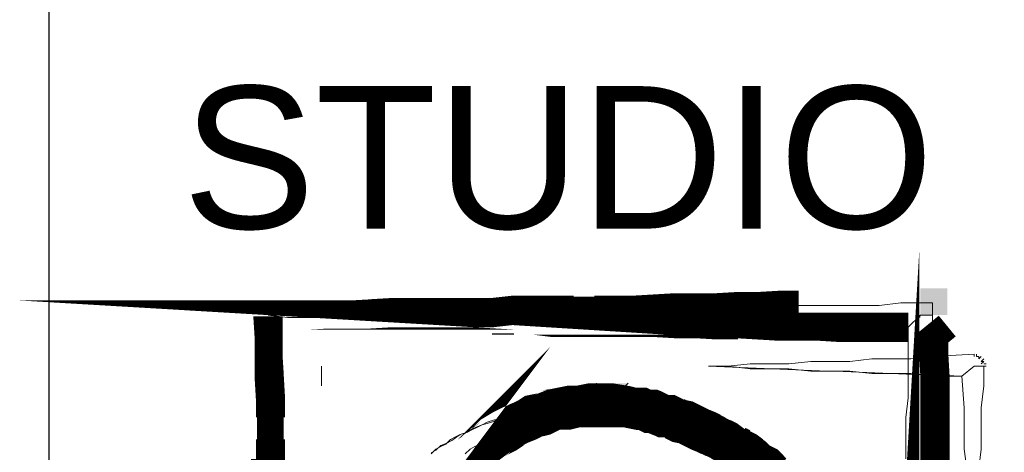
# Model space of a CAD drawing. Header units: millimetres. Extents: x -9409 to 0, y -5353 to 3057.
# Tile 84 of 256: x -4511 to -4338, y -4862 to -4786. Entities that reach past the tile are written whole.
import ezdxf

# ---------------------------------------------------------------- set-up
doc = ezdxf.new("R2010")
doc.units = ezdxf.units.MM
doc.layers.add('PDF_A-TABELKA', color=7, linetype='Continuous')
doc.layers.add('PDF_Text', color=7, linetype='Continuous')
doc.layers.add('SQ_TAB TEKST', color=8, linetype='Continuous', lineweight=0)
doc.styles.add('PDF ComicSansMS', font='arial.ttf')

# ---------------------------------------------------------------- blocks, each defined once
blk = doc.blocks.new('tabelka')
at = {"layer": 'PDF_A-TABELKA', "lineweight": 25}
for points in [[(26628.50208058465, -28113.82220847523), (26628.50208058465, -27397.28164136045), (25541.97586470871, -27397.28164136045), (25541.97586470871, -28113.82220847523)], [(25541.97586470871, -27397.28164136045), (25541.97586470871, -28019.86922507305)], [(25636.6046681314, -27665.39658439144), (25636.6046681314, -27665.39658439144)]]:
    blk.add_lwpolyline(points, dxfattribs=at)
at = {"layer": 'PDF_A-TABELKA', "lineweight": 0}
for points, format in [([(25580.33889312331, -27648.98573334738, 5.115070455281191, 5.115070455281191, 0), (25580.33889312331, -27652.60890825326, 4.688814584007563, 4.688814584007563, 0), (25580.55202105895, -27656.0189552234, 5.115070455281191, 5.115070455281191, 0), (25580.55202105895, -27659.64213012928, 5.115070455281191, 5.115070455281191, 0), (25580.76514899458, -27663.26530503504, 5.115070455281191, 5.115070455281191, 0), (25580.76514899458, -27666.67535200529, 4.688814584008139, 4.688814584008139, 0), (25580.76514899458, -27670.5116548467, 5.115070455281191, 5.115070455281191, 0), (25580.76514899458, -27673.92170181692, 5.115070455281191, 5.115070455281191, 0), (25580.97827693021, -27677.54487672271, 5.115070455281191, 5.115070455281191, 0)], "xyseb"), ([(25691.80480346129, -27684.57809859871, 5.115070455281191, 5.115070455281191, 0), (25691.80480346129, -27681.16805162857, 0, 0, 0), (25692.01793139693, -27677.54487672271, 0, 0, 0), (25692.01793139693, -27673.92170181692, 0, 0, 0), (25692.01793139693, -27670.5116548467, 0, 0, 0), (25692.01793139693, -27666.67535200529, 0, 0, 0), (25692.23105933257, -27663.26530503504, 0, 0, 0), (25692.23105933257, -27659.64213012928, 0, 0, 0), (25692.4441872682, -27656.0189552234, 0, 0, 0), (25692.4441872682, -27650.90388476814, 5.115070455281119, 5.115070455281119, 0), (25687.32911681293, -27650.90388476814, 5.115070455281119, 5.115070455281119, 0), (25683.91906984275, -27650.90388476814, 5.115070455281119, 5.115070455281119, 0), (25680.29589493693, -27650.90388476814, 5.115070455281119, 5.115070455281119, 0), (25676.67272003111, -27650.90388476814, 4.688814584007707, 4.688814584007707, 0), (25673.26267306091, -27650.69075683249, 5.115070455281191, 5.115070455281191, 0), (25669.6394981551, -27650.69075683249, 5.115070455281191, 5.115070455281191, 0), (25666.01632324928, -27650.47762889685, 4.688814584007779, 4.688814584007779, 0), (25662.60627627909, -27650.47762889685, 5.115070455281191, 5.115070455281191, 0), (25658.98310137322, -27650.47762889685, 5.115070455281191, 5.115070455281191, 0), (25655.3599264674, -27650.2645009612, 5.115070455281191, 5.115070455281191, 0), (25651.73675156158, -27650.2645009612, 5.115070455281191, 5.115070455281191, 0), (25648.1135766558, -27650.05137302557, 5.115070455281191, 5.115070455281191, 0), (25644.70352968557, -27650.05137302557, 5.075571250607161, 5.075571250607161, 0), (25641.29348271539, -27650.05137302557, 5.115070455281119, 5.115070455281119, 0), (25637.45717987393, -27650.05137302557, 5.115070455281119, 5.115070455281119, 0), (25633.8340049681, -27650.05137302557, 5.115070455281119, 5.115070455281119, 0), (25630.21083006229, -27650.05137302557, 5.115070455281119, 5.115070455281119, 0), (25626.80078309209, -27649.62511715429, 5.115070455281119, 5.115070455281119, 0), (25623.39073612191, -27649.62511715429, 4.688814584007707, 4.688814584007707, 0), (25619.55443328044, -27649.62511715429, 5.115070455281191, 5.115070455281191, 0), (25616.14438631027, -27649.62511715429, 5.115070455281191, 5.115070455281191, 0), (25612.30808346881, -27649.62511715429, 5.115070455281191, 5.115070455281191, 0), (25608.89803649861, -27649.62511715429, 0, 0, 0), (25605.48798952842, -27649.41198921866, 0, 0, 0), (25601.86481462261, -27649.41198921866, 0, 0, 0), (25598.24163971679, -27649.19886128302, 0, 0, 0), (25594.8315927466, -27649.19886128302, 0, 0, 0), (25590.99528990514, -27649.19886128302, 0, 0, 0), (25587.58524293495, -27649.19886128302, 0, 0, 0), (25583.96206802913, -27648.98573334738, 0, 0, 0), (25580.33889312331, -27648.77260541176, 5.115070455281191, 5.115070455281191, 0), (25583.96206802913, -27648.77260541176, 5.115070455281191, 5.115070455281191, 0), (25587.58524293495, -27648.77260541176, 5.115070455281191, 5.115070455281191, 0), (25590.99528990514, -27648.77260541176, 4.688814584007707, 4.688814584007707, 0), (25594.8315927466, -27648.55947747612, 5.115070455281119, 5.115070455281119, 0), (25598.24163971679, -27648.55947747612, 5.115070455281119, 5.115070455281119, 0), (25601.86481462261, -27648.34634954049, 5.115070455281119, 5.115070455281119, 0), (25605.48798952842, -27648.34634954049, 5.115070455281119, 5.115070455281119, 0), (25608.89803649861, -27648.34634954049, 5.115070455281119, 5.115070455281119, 0), (25612.30808346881, -27648.34634954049, 5.083785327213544, 5.083785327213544, 0), (25616.14438631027, -27648.34634954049, 5.115070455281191, 5.115070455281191, 0), (25619.55443328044, -27648.34634954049, 5.115070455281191, 5.115070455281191, 0), (25623.39073612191, -27647.92009366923, 5.115070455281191, 5.115070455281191, 0), (25626.80078309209, -27647.92009366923, 5.115070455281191, 5.115070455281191, 0), (25630.21083006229, -27647.92009366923, 5.115070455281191, 5.115070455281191, 0), (25633.8340049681, -27647.92009366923, 4.688814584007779, 4.688814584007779, 0), (25637.45717987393, -27647.92009366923, 5.115070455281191, 5.115070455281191, 0), (25641.29348271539, -27647.92009366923, 5.115070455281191, 5.115070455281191, 0), (25644.70352968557, -27647.70696573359, 4.688814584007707, 4.688814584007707, 0), (25648.1135766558, -27647.70696573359, 5.115070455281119, 5.115070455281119, 0), (25651.73675156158, -27647.49383779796, 5.115070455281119, 5.115070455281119, 0), (25655.3599264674, -27647.49383779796, 5.115070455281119, 5.115070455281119, 0), (25658.98310137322, -27647.49383779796, 5.115070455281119, 5.115070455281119, 0), (25662.60627627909, -27647.28070986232, 5.115070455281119, 5.115070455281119, 0), (25666.01632324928, -27647.28070986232, 5.083785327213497, 5.083785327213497, 0), (25669.6394981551, -27647.06758192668, 5.115070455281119, 5.115070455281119, 0), (25673.26267306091, -27647.06758192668, 0, 0, 0), (25676.67272003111, -27647.06758192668, 0, 0, 0), (25680.29589493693, -27647.06758192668, 0, 0, 0), (25683.91906984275, -27647.06758192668, 0, 0, 0), (25687.32911681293, -27647.06758192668, 0, 0, 0), (25691.16541965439, -27646.64132605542, 0, 0, 0), (25694.57546662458, -27646.64132605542, 0, 0, 0)], "xyseb"), ([(25579.912637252, -27677.54487672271, 5.115070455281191, 5.115070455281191, 0), (25579.912637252, -27673.92170181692, 0, 0, 0), (25579.912637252, -27670.5116548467, 0, 0, 0), (25579.912637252, -27666.67535200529, 0, 0, 0), (25579.912637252, -27663.26530503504, 0, 0, 0), (25580.33889312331, -27659.64213012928, 0, 0, 0), (25580.33889312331, -27656.0189552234, 0, 0, 0), (25580.33889312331, -27652.60890825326, 0, 0, 0), (25580.33889312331, -27649.19886128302, 0, 0, 0)], "xyseb"), ([(25699.26428120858, -27650.69075683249, 4.688814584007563, 4.688814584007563, 0), (25696.91987391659, -27652.60890825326, 5.115070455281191, 5.115070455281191, 0), (25696.91987391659, -27656.0189552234, 5.115070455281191, 5.115070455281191, 0), (25697.13300185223, -27659.64213012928, 5.115070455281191, 5.115070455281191, 0), (25697.13300185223, -27663.26530503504, 5.115070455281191, 5.115070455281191, 0), (25697.13300185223, -27666.67535200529, 5.115070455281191, 5.115070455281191, 0), (25697.13300185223, -27670.5116548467, 5.115070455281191, 5.115070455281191, 0), (25697.13300185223, -27673.92170181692, 5.115070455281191, 5.115070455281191, 0), (25697.13300185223, -27677.54487672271, 5.115070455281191, 5.115070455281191, 0)], "xyseb"), ([(25637.88343574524, -27664.54407264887, 7.672605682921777, 7.672605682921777, 0), (25636.81779606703, -27664.54407264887, 7.672605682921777, 7.672605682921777, 0), (25635.75215638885, -27664.54407264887, 7.246349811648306, 7.246349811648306, 0), (25634.68651671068, -27664.75720058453, 7.246349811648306, 7.246349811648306, 0), (25633.62087703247, -27664.75720058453, 7.434469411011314, 7.434469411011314, 0), (25632.5552373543, -27664.97032852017, 7.815724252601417, 7.815724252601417, 0), (25631.70272561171, -27665.1834564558, 7.243841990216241, 7.243841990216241, 0), (25630.63708593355, -27665.1834564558, 7.243841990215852, 7.243841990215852, 0), (25629.57144625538, -27665.60971232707, 7.43446941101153, 7.43446941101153, 0), (25628.71893451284, -27666.03596819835, 7.53521042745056, 7.53521042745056, 0), (25627.86642277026, -27666.24909613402, 7.53521042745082, 7.53521042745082, 0), (25626.80078309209, -27666.46222406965, 7.535210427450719, 7.535210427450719, 0), (25626.1613992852, -27666.88847994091, 7.535210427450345, 7.535210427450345, 0), (25625.30888754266, -27667.31473581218, 7.434469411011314, 7.434469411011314, 0), (25624.24324786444, -27667.74099168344, 7.434469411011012, 7.434469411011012, 0), (25623.39073612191, -27668.16724755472, 7.535210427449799, 7.535210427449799, 0), (25622.53822437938, -27668.59350342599, 7.815724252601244, 7.815724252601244, 0), (25621.89884057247, -27669.01975929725, 7.815724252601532, 7.815724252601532, 0), (25621.04632882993, -27669.44601516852, 7.625096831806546, 7.625096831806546, 0), (25619.98068915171, -27670.08539897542, 7.625096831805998, 7.625096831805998, 0), (25619.34130534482, -27670.72478278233, 7.243841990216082, 7.243841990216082, 0), (25618.48879360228, -27671.36416658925, 7.43446941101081, 7.43446941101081, 0), (25617.84940979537, -27671.79042246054, 7.246349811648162, 7.246349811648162, 0), (25617.21002598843, -27672.42980626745, 7.43446941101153, 7.43446941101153, 0), (25616.57064218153, -27672.85606213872, 7.246349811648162, 7.246349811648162, 0), (25615.71813043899, -27673.7085738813, 7.672605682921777, 7.672605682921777, 0), (25615.07874663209, -27674.13482975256, 7.246349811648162, 7.246349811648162, 0), (25614.43936282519, -27674.77421355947, 0, 0, 0), (25613.79997901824, -27675.626725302, 0, 0, 0), (25613.16059521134, -27676.26610910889, 0, 0, 0), (25612.52121140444, -27676.90549291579, 0, 0, 0)], "xyseb"), ([(25702.67432817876, -27675.626725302), (25702.24807230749, -27672.21667833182), (25702.24807230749, -27668.38037549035), (25702.24807230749, -27664.97032852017), (25701.82181643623, -27659.42900219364, -0.001479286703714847), (25657.49120582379, -27657.72397870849), (25660.90125279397, -27657.72397870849), (25664.73755563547, -27657.29772283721), (25668.14760260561, -27657.29772283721), (25671.55764957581, -27657.29772283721), (25675.3939524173, -27656.87146696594), (25678.80399938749, -27656.87146696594), (25682.21404635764, -27656.87146696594), (25686.05034919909, -27656.44521109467), (25689.46039616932, -27656.44521109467), (25692.87044313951, -27656.44521109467), (25696.70674598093, -27656.0189552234), (25703.95309579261, -27655.59269935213), (25703.95309579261, -27656.0189552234), (25703.95309579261, -27655.59269935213), (25703.95309579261, -27656.0189552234), (25703.95309579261, -27655.59269935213), (25696.70674598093, -27656.0189552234), (25692.87044313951, -27656.44521109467), (25689.46039616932, -27656.44521109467), (25686.05034919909, -27656.44521109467), (25682.21404635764, -27656.87146696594), (25678.80399938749, -27656.87146696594), (25675.3939524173, -27656.87146696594), (25671.55764957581, -27657.29772283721), (25668.14760260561, -27657.29772283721), (25664.73755563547, -27657.29772283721), (25660.90125279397, -27657.72397870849), (25657.49120582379, -27657.72397870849), (25660.90125279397, -27657.72397870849), (25664.73755563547, -27658.15023457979), (25668.14760260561, -27658.15023457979), (25671.55764957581, -27658.15023457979), (25675.3939524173, -27658.57649045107), (25678.80399938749, -27658.57649045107), (25682.21404635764, -27658.57649045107), (25686.05034919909, -27659.00274632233), (25689.46039616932, -27659.00274632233), (25692.87044313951, -27659.00274632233), (25696.70674598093, -27659.42900219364), (25701.82181643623, -27659.42900219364), (25703.95309579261, -27657.72397870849), (25705.65811927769, -27657.72397870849), (25706.08437514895, -27657.72397870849), (25705.65811927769, -27657.72397870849), (25705.65811927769, -27661.13402567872), (25705.23186340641, -27664.97032852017), (25705.23186340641, -27668.38037549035), (25705.23186340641, -27672.21667833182), (25704.80560753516, -27675.626725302)], "xyb"), ([(25637.67030780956, -27664.54407264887, 7.672605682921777, 7.672605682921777, 0), (25638.73594748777, -27664.54407264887, 7.672605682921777, 7.672605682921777, 0), (25639.80158716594, -27664.54407264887, 7.672605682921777, 7.672605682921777, 0), (25640.86722684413, -27664.54407264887, 7.672605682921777, 7.672605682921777, 0), (25641.71973858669, -27664.54407264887, 7.246349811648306, 7.246349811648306, 0), (25642.99850620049, -27664.75720058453, 7.243841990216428, 7.243841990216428, 0), (25643.85101794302, -27664.97032852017, 7.246349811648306, 7.246349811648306, 0), (25644.9166576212, -27665.1834564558, 7.434469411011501, 7.434469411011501, 0), (25645.98229729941, -27665.1834564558, 7.246349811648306, 7.246349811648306, 0), (25646.83480904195, -27665.60971232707, 7.625096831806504, 7.625096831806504, 0), (25647.68732078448, -27665.60971232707, 7.625096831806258, 7.625096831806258, 0), (25648.7529604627, -27666.03596819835, 7.434469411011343, 7.434469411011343, 0), (25649.60547220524, -27666.46222406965, 7.434469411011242, 7.434469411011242, 0), (25650.67111188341, -27666.46222406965, 7.434469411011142, 7.434469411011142, 0), (25651.52362362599, -27666.88847994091, 7.625096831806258, 7.625096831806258, 0), (25652.37613536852, -27667.31473581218, 7.625096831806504, 7.625096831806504, 0), (25653.4417750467, -27667.52786374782, 7.625096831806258, 7.625096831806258, 0), (25654.29428678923, -27667.95411961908, 7.625096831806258, 7.625096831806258, 0), (25655.14679853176, -27668.38037549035, 7.625096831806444, 7.625096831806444, 0), (25655.99931027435, -27668.80663136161, 7.625096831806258, 7.625096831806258, 0), (25657.06494995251, -27669.23288723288, 7.625096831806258, 7.625096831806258, 0), (25657.91746169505, -27669.65914310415, 7.535210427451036, 7.535210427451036, 0), (25658.76997343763, -27670.08539897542, 7.434469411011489, 7.434469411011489, 0), (25659.62248518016, -27670.5116548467, 7.535210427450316, 7.535210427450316, 0), (25660.47499692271, -27670.93791071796, 7.5352104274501, 7.5352104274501, 0), (25661.32750866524, -27671.5772945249, 7.243841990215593, 7.243841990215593, 0), (25662.18002040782, -27672.00355039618, 7.836618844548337, 7.836618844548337, 0), (25663.03253215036, -27672.42980626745, 7.535210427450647, 7.535210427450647, 0), (25663.8850438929, -27672.85606213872, 7.53521042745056, 7.53521042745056, 0), (25664.73755563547, -27673.49544594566, 7.434469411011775, 7.434469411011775, 0), (25665.59006737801, -27674.13482975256, 7.243841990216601, 7.243841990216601, 0), (25666.22945118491, -27674.77421355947, 7.4344694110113, 7.4344694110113, 0), (25667.08196292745, -27675.20046943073, 7.625096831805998, 7.625096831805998, 0), (25667.93447466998, -27676.05298117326, 7.548460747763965, 7.548460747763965, 0), (25668.57385847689, -27676.69236498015, 7.434469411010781, 7.434469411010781, 0), (25669.42637021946, -27677.11862085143, 7.246349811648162, 7.246349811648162, 0)], "xyseb"), ([(25666.44257912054, -27678.61051640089, 7.672605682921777, 7.672605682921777, 0), (25666.01632324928, -27677.97113259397, 0, 0, 0), (25665.1638115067, -27677.11862085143, 0, 0, 0), (25664.73755563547, -27676.47923704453, 0, 0, 0), (25664.09817182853, -27675.626725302, 0, 0, 0), (25663.24566008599, -27674.98734149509, 0, 0, 0), (25662.81940421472, -27674.34795768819, 0, 0, 0), (25662.18002040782, -27673.7085738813, 0, 0, 0), (25661.32750866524, -27672.85606213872, 0, 0, 0), (25660.68812485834, -27672.42980626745, 0, 0, 0), (25659.8356131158, -27671.79042246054, 0, 0, 0), (25659.19622930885, -27671.15103865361, 0, 0, 0), (25658.34371756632, -27670.5116548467, 0, 0, 0), (25657.49120582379, -27670.08539897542, 0, 0, 0), (25656.85182201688, -27669.44601516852, 0, 0, 0), (25655.99931027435, -27669.01975929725, 0, 0, 0), (25655.14679853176, -27668.59350342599, 0, 0, 0), (25654.08115885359, -27667.95411961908, 0, 0, 0), (25653.4417750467, -27667.52786374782, 0, 0, 0), (25652.58926330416, -27667.31473581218, 0, 0, 0), (25651.52362362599, -27666.88847994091, 0, 0, 0), (25650.67111188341, -27666.46222406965, 0, 0, 0), (25649.60547220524, -27666.24909613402, 0, 0, 0), (25648.7529604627, -27666.03596819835, 0, 0, 0), (25647.68732078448, -27665.60971232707, 0, 0, 0), (25646.83480904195, -27665.60971232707, 0, 0, 0), (25645.98229729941, -27665.1834564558, 0, 0, 0), (25644.9166576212, -27665.1834564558, 0, 0, 0), (25643.85101794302, -27664.97032852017, 0, 0, 0), (25642.99850620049, -27664.75720058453, 0, 0, 0), (25641.71973858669, -27664.54407264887, 0, 0, 0), (25640.86722684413, -27664.54407264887, 0, 0, 0)], "xyseb")]:
    blk.add_lwpolyline(points, format=format, dxfattribs=at)
for points in [[(25580.33889312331, -27648.77260541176), (25583.7489400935, -27648.77260541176), (25587.58524293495, -27648.77260541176), (25590.99528990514, -27648.77260541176), (25594.8315927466, -27648.77260541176), (25598.24163971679, -27648.77260541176), (25601.65168668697, -27648.34634954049), (25605.48798952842, -27648.34634954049), (25608.89803649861, -27648.34634954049), (25612.30808346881, -27648.34634954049), (25616.14438631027, -27648.34634954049), (25619.55443328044, -27648.34634954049), (25623.39073612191, -27647.92009366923), (25626.80078309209, -27647.92009366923), (25630.21083006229, -27647.92009366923), (25634.04713290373, -27647.92009366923), (25637.45717987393, -27647.92009366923), (25641.29348271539, -27647.92009366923), (25644.70352968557, -27647.49383779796), (25648.1135766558, -27647.49383779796), (25651.94987949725, -27647.49383779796), (25655.3599264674, -27647.49383779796), (25658.76997343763, -27647.49383779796), (25662.60627627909, -27647.49383779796), (25666.01632324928, -27647.49383779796), (25669.85262609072, -27647.06758192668), (25673.26267306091, -27647.06758192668), (25676.67272003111, -27647.06758192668), (25680.50902287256, -27647.06758192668), (25683.91906984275, -27647.06758192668), (25687.32911681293, -27647.06758192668), (25691.16541965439, -27646.64132605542), (25694.57546662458, -27646.64132605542), (25696.70674598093, -27646.64132605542), (25696.70674598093, -27648.77260541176), (25694.57546662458, -27648.77260541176), (25692.4441872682, -27650.90388476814), (25687.32911681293, -27650.90388476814), (25683.91906984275, -27650.90388476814), (25680.50902287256, -27650.90388476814), (25676.67272003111, -27650.90388476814), (25673.26267306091, -27650.47762889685), (25669.85262609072, -27650.47762889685), (25666.01632324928, -27650.47762889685), (25662.60627627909, -27650.47762889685), (25658.76997343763, -27650.47762889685), (25655.3599264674, -27650.47762889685), (25651.94987949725, -27650.47762889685), (25648.1135766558, -27650.05137302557), (25644.70352968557, -27650.05137302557), (25641.29348271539, -27650.05137302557), (25637.45717987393, -27650.05137302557), (25634.04713290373, -27650.05137302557), (25630.21083006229, -27650.05137302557), (25626.80078309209, -27649.62511715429), (25623.39073612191, -27649.62511715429), (25619.55443328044, -27649.62511715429), (25616.14438631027, -27649.62511715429), (25612.30808346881, -27649.62511715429), (25608.89803649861, -27649.62511715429), (25605.48798952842, -27649.19886128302), (25601.65168668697, -27649.19886128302), (25598.24163971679, -27649.19886128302), (25594.8315927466, -27649.19886128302), (25590.99528990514, -27649.19886128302), (25587.58524293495, -27649.19886128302), (25583.7489400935, -27649.19886128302)], [(25704.80560753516, -27656.44521109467), (25705.23186340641, -27656.0189552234), (25704.80560753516, -27656.44521109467), (25704.80560753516, -27656.0189552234), (25704.37935166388, -27656.0189552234), (25704.37935166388, -27655.59269935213), (25704.37935166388, -27656.0189552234), (25704.37935166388, -27655.59269935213), (25704.37935166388, -27656.0189552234), (25704.80560753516, -27656.0189552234), (25704.80560753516, -27656.44521109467), (25705.23186340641, -27656.0189552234)], [(25705.23186340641, -27657.29772283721), (25705.65811927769, -27656.87146696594), (25705.23186340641, -27656.87146696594), (25705.65811927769, -27656.44521109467), (25705.23186340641, -27656.87146696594), (25705.65811927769, -27656.44521109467), (25705.23186340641, -27656.87146696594), (25705.65811927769, -27656.87146696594)], [(25706.08437514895, -27657.29772283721), (25705.65811927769, -27657.29772283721)]]:
    blk.add_lwpolyline(points, close=True, dxfattribs=at)
for points in [[(25579.912637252, -27673.92170181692), (25579.912637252, -27670.5116548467), (25579.912637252, -27666.67535200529), (25579.912637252, -27663.26530503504), (25580.33889312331, -27659.42900219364), (25580.33889312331, -27656.0189552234), (25580.33889312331, -27652.60890825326), (25580.33889312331, -27649.19886128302), (25580.33889312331, -27652.60890825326), (25580.76514899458, -27656.0189552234), (25580.76514899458, -27659.42900219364), (25580.76514899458, -27663.26530503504), (25580.76514899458, -27666.67535200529), (25580.76514899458, -27670.5116548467), (25580.76514899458, -27673.92170181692)], [(25692.01793139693, -27673.92170181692), (25692.01793139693, -27670.5116548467), (25692.01793139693, -27666.67535200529), (25692.4441872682, -27663.26530503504), (25692.4441872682, -27659.42900219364), (25692.4441872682, -27656.0189552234), (25692.4441872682, -27650.90388476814), (25694.57546662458, -27648.77260541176), (25696.70674598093, -27648.77260541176), (25696.70674598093, -27652.60890825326), (25696.70674598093, -27656.0189552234), (25697.13300185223, -27659.42900219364), (25697.13300185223, -27663.26530503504), (25697.13300185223, -27666.67535200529), (25697.13300185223, -27670.5116548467), (25697.13300185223, -27673.92170181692)], [(25589.7165222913, -27661.13402567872), (25589.7165222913, -27657.72397870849), (25589.7165222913, -27661.13402567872)], [(25589.7165222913, -27661.13402567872), (25589.7165222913, -27657.72397870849), (25589.7165222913, -27661.13402567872)], [(25702.67432817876, -27675.626725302), (25702.24807230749, -27672.21667833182), (25702.24807230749, -27668.38037549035), (25702.24807230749, -27664.97032852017), (25701.82181643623, -27659.42900219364), (25703.95309579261, -27657.72397870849), (25705.65811927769, -27657.72397870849), (25705.65811927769, -27661.13402567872), (25705.23186340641, -27664.97032852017), (25705.23186340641, -27668.38037549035), (25705.23186340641, -27672.21667833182), (25704.80560753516, -27675.626725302)], [(25705.23186340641, -27656.44521109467), (25705.23186340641, -27656.44521109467)], [(25705.23186340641, -27656.44521109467), (25705.23186340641, -27656.44521109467)], [(25636.17841226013, -27667.95411961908), (25643.42476207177, -27660.70776980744)], [(25637.88343574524, -27668.38037549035), (25637.88343574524, -27660.70776980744)], [(25608.89803649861, -27672.85606213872), (25609.7505482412, -27672.42980626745), (25610.60305998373, -27671.5772945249), (25611.66869966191, -27671.15103865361), (25612.52121140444, -27670.72478278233), (25613.37372314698, -27670.08539897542), (25614.01310695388, -27669.65914310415), (25615.29187456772, -27669.23288723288), (25615.93125837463, -27668.80663136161), (25616.78377011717, -27668.38037549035), (25617.84940979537, -27667.95411961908), (25618.7019215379, -27667.74099168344), (25619.98068915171, -27667.31473581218), (25620.8332008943, -27666.88847994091), (25621.89884057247, -27666.46222406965), (25622.751352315, -27666.46222406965), (25623.60386405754, -27666.03596819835), (25624.66950373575, -27665.82284026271), (25625.52201547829, -27665.60971232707), (25626.58765515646, -27665.39658439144), (25627.44016689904, -27665.1834564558), (25628.71893451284, -27664.97032852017), (25629.57144625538, -27664.97032852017), (25630.63708593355, -27664.75720058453), (25631.70272561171, -27664.75720058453), (25632.5552373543, -27664.54407264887), (25633.8340049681, -27664.54407264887), (25634.68651671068, -27664.54407264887), (25635.75215638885, -27664.54407264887), (25636.6046681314, -27664.54407264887), (25637.88343574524, -27664.54407264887), (25636.6046681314, -27664.54407264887), (25635.75215638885, -27664.54407264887), (25634.89964464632, -27664.54407264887), (25633.62087703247, -27664.97032852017), (25632.76836528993, -27664.97032852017), (25631.91585354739, -27664.97032852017), (25630.63708593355, -27665.39658439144), (25629.78457419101, -27665.82284026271), (25628.93206244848, -27665.82284026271), (25628.0795507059, -27666.24909613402), (25626.80078309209, -27666.67535200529), (25625.94827134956, -27667.10160787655), (25625.09575960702, -27667.10160787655), (25624.24324786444, -27667.52786374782), (25623.39073612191, -27667.95411961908), (25622.53822437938, -27668.38037549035), (25621.68571263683, -27669.23288723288), (25620.8332008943, -27669.65914310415), (25619.98068915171, -27670.08539897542), (25619.55443328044, -27670.5116548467), (25618.7019215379, -27671.36416658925), (25617.84940979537, -27671.79042246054), (25616.9968980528, -27672.21667833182), (25616.57064218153, -27673.06919007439)], [(25608.89803649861, -27673.06919007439), (25609.7505482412, -27672.21667833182), (25610.60305998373, -27671.79042246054), (25611.45557172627, -27671.36416658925), (25612.30808346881, -27670.5116548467), (25613.16059521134, -27670.08539897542), (25614.01310695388, -27669.65914310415), (25615.29187456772, -27669.23288723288), (25616.14438631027, -27668.80663136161), (25616.9968980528, -27668.38037549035), (25617.84940979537, -27667.95411961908), (25618.7019215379, -27667.52786374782), (25619.98068915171, -27667.10160787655), (25620.8332008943, -27667.10160787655), (25621.68571263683, -27666.67535200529), (25622.53822437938, -27666.24909613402), (25623.81699199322, -27666.24909613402), (25624.66950373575, -27665.82284026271), (25625.52201547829, -27665.82284026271), (25626.80078309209, -27665.39658439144), (25627.65329483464, -27665.39658439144), (25628.5058065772, -27664.97032852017), (25629.78457419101, -27664.97032852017), (25630.63708593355, -27664.97032852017), (25631.48959767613, -27664.54407264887), (25632.76836528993, -27664.54407264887), (25633.62087703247, -27664.54407264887), (25634.89964464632, -27664.54407264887), (25635.75215638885, -27664.54407264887), (25636.6046681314, -27664.54407264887), (25637.88343574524, -27664.54407264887), (25637.88343574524, -27664.11781677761), (25637.88343574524, -27664.54407264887), (25637.88343574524, -27664.11781677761), (25637.88343574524, -27664.54407264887), (25638.73594748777, -27664.54407264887), (25640.01471510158, -27664.54407264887), (25640.86722684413, -27664.54407264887), (25641.71973858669, -27664.54407264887), (25642.99850620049, -27664.97032852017), (25643.85101794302, -27664.97032852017), (25644.70352968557, -27664.97032852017), (25645.98229729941, -27665.39658439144), (25646.83480904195, -27665.39658439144), (25647.68732078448, -27665.82284026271), (25648.96608839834, -27665.82284026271), (25649.81860014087, -27666.24909613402), (25650.67111188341, -27666.67535200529), (25651.52362362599, -27666.67535200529), (25652.37613536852, -27667.10160787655), (25653.65490298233, -27667.52786374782), (25654.50741472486, -27667.95411961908), (25655.3599264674, -27668.38037549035), (25656.21243820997, -27668.80663136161), (25657.06494995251, -27669.23288723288), (25657.91746169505, -27669.65914310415), (25658.76997343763, -27670.08539897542), (25659.62248518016, -27670.5116548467), (25660.47499692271, -27670.93791071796), (25661.32750866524, -27671.36416658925), (25662.18002040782, -27671.79042246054), (25663.03253215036, -27672.64293420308), (25663.88504389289, -27673.06919007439)], [(25661.32750866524, -27673.06919007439), (25660.47499692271, -27672.21667833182), (25660.04874105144, -27671.79042246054), (25659.19622930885, -27671.36416658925), (25658.34371756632, -27670.5116548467), (25657.49120582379, -27670.08539897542), (25656.63869408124, -27669.65914310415), (25655.78618233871, -27669.23288723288), (25654.93367059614, -27668.38037549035), (25654.08115885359, -27667.95411961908), (25653.22864711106, -27667.52786374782), (25652.37613536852, -27667.10160787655), (25651.52362362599, -27667.10160787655), (25650.67111188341, -27666.67535200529), (25649.81860014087, -27666.24909613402), (25648.96608839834, -27665.82284026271), (25647.68732078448, -27665.82284026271), (25646.83480904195, -27665.39658439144), (25645.98229729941, -27665.39658439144), (25644.70352968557, -27664.97032852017), (25643.85101794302, -27664.97032852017), (25642.99850620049, -27664.97032852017), (25641.71973858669, -27664.54407264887), (25640.86722684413, -27664.54407264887), (25640.01471510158, -27664.54407264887), (25638.73594748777, -27664.54407264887), (25637.88343574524, -27664.54407264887), (25637.88343574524, -27664.11781677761)], [(25639.58845923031, -27664.54407264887), (25640.01471510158, -27664.11781677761)], [(25614.86561869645, -27673.06919007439), (25615.71813043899, -27672.21667833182), (25616.57064218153, -27671.79042246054), (25617.42315392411, -27671.36416658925), (25618.27566566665, -27670.5116548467), (25619.12817740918, -27670.08539897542), (25619.98068915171, -27669.65914310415), (25620.8332008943, -27669.23288723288), (25621.68571263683, -27668.80663136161), (25622.96448025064, -27668.38037549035), (25623.81699199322, -27667.95411961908), (25624.66950373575, -27667.52786374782), (25625.52201547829, -27667.52786374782), (25626.80078309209, -27667.10160787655), (25627.65329483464, -27666.67535200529), (25628.5058065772, -27666.67535200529), (25629.35831831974, -27666.24909613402), (25630.63708593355, -27666.24909613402), (25631.48959767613, -27665.82284026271), (25632.76836528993, -27665.82284026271), (25633.62087703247, -27665.82284026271), (25634.473388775, -27665.82284026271), (25635.75215638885, -27665.39658439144), (25636.6046681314, -27665.39658439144), (25637.88343574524, -27665.39658439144), (25638.73594748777, -27665.82284026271), (25640.01471510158, -27665.82284026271), (25640.86722684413, -27665.82284026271), (25641.71973858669, -27665.82284026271), (25642.99850620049, -27666.24909613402), (25643.85101794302, -27666.24909613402), (25645.12978555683, -27666.67535200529), (25645.98229729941, -27666.67535200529), (25646.83480904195, -27667.10160787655), (25647.68732078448, -27667.52786374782), (25648.96608839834, -27667.52786374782), (25649.81860014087, -27667.95411961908), (25650.67111188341, -27668.38037549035), (25651.52362362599, -27668.80663136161), (25652.37613536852, -27669.23288723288), (25653.22864711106, -27669.65914310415), (25654.08115885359, -27670.08539897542), (25655.3599264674, -27670.5116548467), (25656.21243820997, -27671.36416658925), (25657.06494995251, -27671.79042246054), (25657.49120582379, -27672.21667833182), (25658.34371756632, -27673.06919007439)]]:
    blk.add_lwpolyline(points, dxfattribs=at)
at = {"layer": 'PDF_A-TABELKA', "transparency": 33554559}
for points in [[(25694.57546662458, -27648.77260541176), (25694.57546662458, -27644.08379082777), (25699.26428120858, -27644.08379082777)], [(25694.57546662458, -27648.77260541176), (25699.26428120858, -27644.08379082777), (25699.26428120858, -27648.77260541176)], [(25694.57546662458, -27648.77260541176), (25694.14921075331, -27649.19886128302), (25694.57546662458, -27649.19886128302)], [(25694.57546662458, -27648.77260541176), (25694.14921075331, -27648.77260541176), (25694.14921075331, -27649.19886128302)], [(25638.73594748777, -27668.38037549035), (25638.73594748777, -27660.70776980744), (25637.88343574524, -27668.38037549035)], [(25638.73594748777, -27660.70776980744), (25637.88343574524, -27668.38037549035), (25637.88343574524, -27660.70776980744)], [(25638.73594748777, -27665.82284026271), (25638.73594748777, -27660.70776980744), (25643.42476207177, -27660.70776980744)], [(25641.29348271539, -27663.69156090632), (25643.42476207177, -27661.13402567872), (25641.29348271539, -27660.70776980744)], [(25641.29348271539, -27663.69156090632), (25640.44097097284, -27668.38037549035), (25636.17841226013, -27667.95411961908)], [(25638.73594748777, -27665.82284026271), (25636.17841226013, -27668.38037549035), (25638.73594748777, -27668.38037549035)]]:
    blk.add_solid(points, dxfattribs=at)
at = {"layer": 'PDF_Text', "insert": (25565.37278063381, -27621.35186983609), "char_height": 24.92526588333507, "attachment_point": 4, "style": 'PDF ComicSansMS'}
blk.add_mtext('STUDIO', dxfattribs=at)

msp = doc.modelspace()

# ---------------------------------------------------------------- block references
at = {"layer": 'SQ_TAB TEKST', "lineweight": 35}
msp.add_blockref('tabelka', (-30047.41033688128, 22810.6162462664), dxfattribs=at)

doc.saveas('drawing.dxf')
